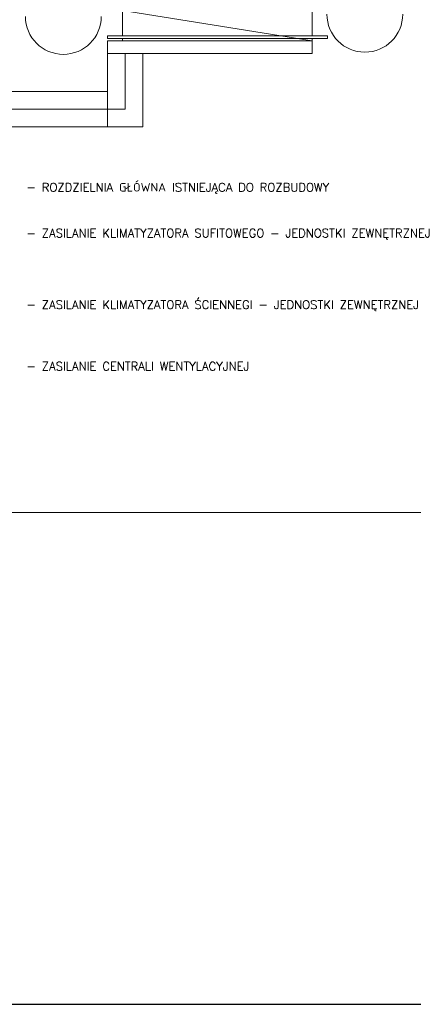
# Model space of a CAD drawing. Header units: millimetres. Extents: x -84458 to 77911, y -55868 to -29230.
# Tile 12 of 103: x 68309 to 69087, y -35032 to -33082. Entities that reach past the tile are written whole.
import ezdxf

# ---------------------------------------------------------------- set-up
doc = ezdxf.new("R2010")
doc.units = ezdxf.units.MM
for name, color, linetype, lineweight in [('CIENKA', 7, 'Continuous', 20), ('obwód gniazd', 1, 'Continuous', 25), ('obwód oświetlenia', 6, 'Continuous', 25)]:
    doc.layers.add(name, color=color, linetype=linetype, lineweight=lineweight)
doc.styles.add('styl1', font='simplex.shx')

msp = doc.modelspace()

# ---------------------------------------------------------------- linework, layer by layer
at = {"layer": 'CIENKA'}
for p, q in [((68512.5, -33114.2), (68512.5, -33014.2)), ((68887.5, -33014.2), (68887.5, -33114.2)), ((68512.5, -33064.2), (68887.5, -33124.2)), ((68917.5, -33114.2), (68482.5, -33114.2)), ((68482.5, -33119.2), (68482.5, -33114.2)), ((68917.5, -33119.2), (68482.5, -33119.2)), ((68887.5, -33124.2), (68482.5, -33124.2)), ((68482.5, -33149.2), (68482.5, -33124.2)), ((68512.5, -33124.2), (68512.5, -33119.2)), ((68887.5, -33119.2), (68887.5, -33124.2)), ((68887.5, -33149.2), (68887.5, -33124.2)), ((68917.5, -33114.2), (68917.5, -33119.2)), ((68887.5, -33149.2), (68482.5, -33149.2)), ((68482.5, -33149.2), (68482.5, -33294.2)), ((68482.5, -33224.2), (68482.5, -33149.2)), ((68517.5, -33259.2), (68517.5, -33149.2)), ((68552.5, -33294.2), (68552.5, -33149.2)), ((68482.5, -33224.2), (67907.5, -33224.2)), ((67872.5, -33259.2), (68517.5, -33259.2)), ((68552.5, -33294.2), (67837.5, -33294.2)), ((67239.5, -34058.4), (70039.5, -34058.4))]:
    msp.add_line(p, q, dxfattribs=at)
for centre in [(68991.5, -33071.5), (68395.3, -33075.9)]:
    msp.add_arc(centre, 75, 180, 0, dxfattribs=at)
at = {"layer": 'obwód gniazd'}
msp.add_line((64629.3, -35032.4), (77911.5, -35032.4), dxfattribs=at)

# ---------------------------------------------------------------- texts
at = {"layer": 'obwód oświetlenia', "style": 'styl1'}
for s, p in [('- ROZDZIELNIA GŁÓWNA ISTNIEJĄCA DO ROZBUDOWY', (68322.5, -33422.6)), ('- ZASILANIE KLIMATYZATORA SUFITOWEGO - JEDNOSTKI ZEWNĘTRZNEJ', (68322.5, -33513.4)), ('- ZASILANIE KLIMATYZATORA ŚCIENNEGI - JEDNOSTKI ZEWNĘTRZNEJ', (68322.5, -33655.1)), ('- ZASILANIE CENTRALI WENTYLACYJNEJ ', (68322.5, -33777))]:
    msp.add_text(s, height=16.8, dxfattribs=at).set_placement(p)

doc.saveas('drawing.dxf')
